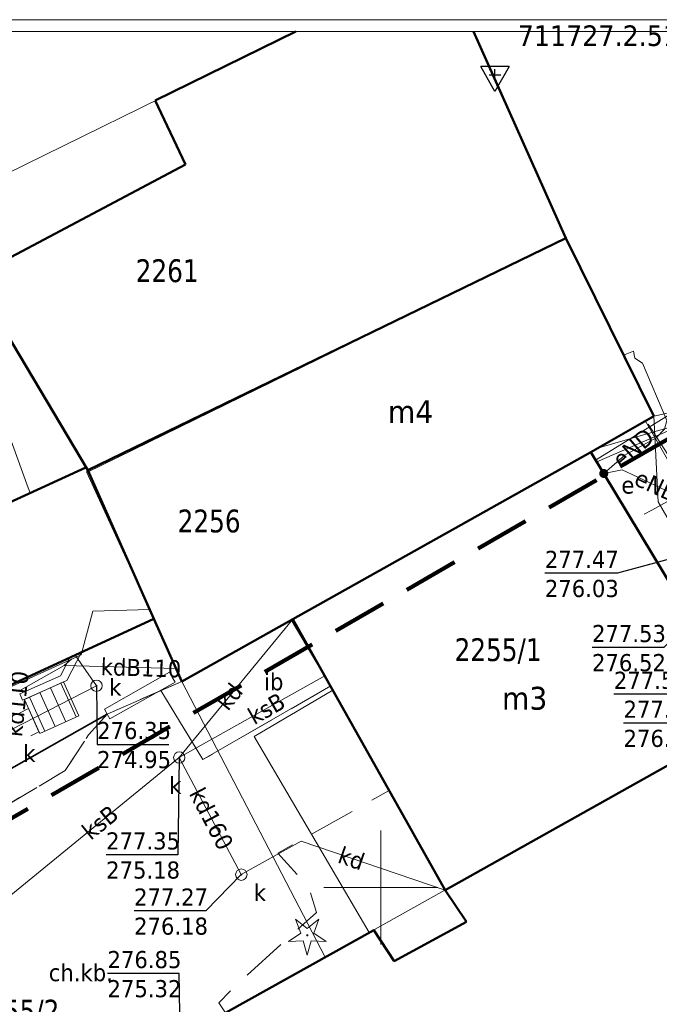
# Model space of a CAD drawing. Header units: metres. Extents: x 7555073 to 7555217, y 5506384 to 5506588.
# Tile 31 of 32: x 7555134 to 7555162, y 5506545 to 5506588. Entities that reach past the tile are written whole.
import ezdxf
from ezdxf.enums import TextEntityAlignment as Align

# ---------------------------------------------------------------- set-up
doc = ezdxf.new("R2010")
doc.units = ezdxf.units.M
doc.header["$LTSCALE"] = 2
doc.header["$MEASUREMENT"] = 0
for name, pattern in [('1.0_0.5', [1.5, 1, -0.5]), ('219-500', [0]), ('4', [1.8, 1.2, -0.6])]:
    doc.linetypes.add(name, pattern=pattern)
doc.layers.get('0').update_dxf_attribs({"color": 2, "linetype": 'CONTINUOUS', "lineweight": 5})
for name, color, linetype in [('211-numer działki ewidencyjnej', 7, 'CONTINUOUS'), ('218-kontur użytku gruntowego', 7, 'CONTINUOUS'), ('219-działka ewidencyjna', 7, 'CONTINUOUS'), ('312-budynek ewidencyjny', 7, 'CONTINUOUS'), ('312-oznaczenie budynku ewidencyjnego-Atr117', 7, 'CONTINUOUS'), ('352-schody', 7, 'CONTINUOUS'), ('chodnik', 7, 'CONTINUOUS'), ('chodnik-Atr17', 7, 'CONTINUOUS'), ('drzewo iglaste', 7, 'CONTINUOUS'), ('elektroenergetyczne urządzenie techniczne', 7, 'CONTINUOUS'), ('elektroenergetyczne urządzenie techniczne-Atr17', 7, 'CONTINUOUS'), ('inna budowla', 7, 'CONTINUOUS'), ('inna budowla-Atr17', 7, 'CONTINUOUS'), ('Obszar opracowania', 7, 'CONTINUOUS'), ('ogrodzenie trwałe', 7, 'CONTINUOUS'), ('Prezentacja użytków', 7, 'CONTINUOUS'), ('przewód elektroenergetyczny podziemny', 7, 'CONTINUOUS'), ('przewód elektroenergetyczny podziemny-Atr1', 7, 'CONTINUOUS'), ('przewód gazowy', 7, 'CONTINUOUS'), ('przewód kanalizacyjny', 7, 'CONTINUOUS'), ('przewód kanalizacyjny-Atr1', 7, 'CONTINUOUS'), ('przewód wodociągowy', 7, 'CONTINUOUS'), ('Ramki i opis wydruku', 7, 'CONTINUOUS'), ('rzedna', 7, 'CONTINUOUS'), ('rzedna-Atr2', 7, 'CONTINUOUS'), ('rzedna-Atr3', 7, 'CONTINUOUS'), ('schody w ciągu komunikacyjnym', 7, 'CONTINUOUS'), ('Szczegółowa osnowa geodezyjna wysokościowa', 7, 'CONTINUOUS'), ('Szczegółowa osnowa geodezyjna wysokościowa-Atr103', 7, 'CONTINUOUS'), ('trawnik', 7, 'CONTINUOUS'), ('Wstawianie ramki sekcyjnej z opisem', 7, 'CONTINUOUS'), ('właz do komory lub kanału - okrągły', 7, 'CONTINUOUS'), ('właz do komory lub kanału - okrągły-Atr17', 7, 'CONTINUOUS'), ('ściana oporowa (linia)', 7, 'CONTINUOUS')]:
    doc.layers.add(name, color=color, linetype=linetype)
doc.styles.get("Standard").update_dxf_attribs({"font": 'verdana.ttf', "width": 0.75})
doc.linetypes.add('902-500', pattern='A,3.75,0,[1,ksztalty.shx,S=0.5,R=0,X=0,Y=0],3.75', length=7.5)
doc.linetypes.add('otdn_500', pattern='A,5,0,[21,ksztalty.shx,S=0.5,R=0,X=0,Y=0]', length=5)

# ---------------------------------------------------------------- blocks, each defined once
blk = doc.blocks.new('US25')
at = {"linetype": 'Continuous', "lineweight": 0}
h = blk.add_hatch(color=0, dxfattribs=at)
edge = h.paths.add_edge_path()
edge.add_arc((0, 0), 0.2, 0, 360)
blk = doc.blocks.new('US22')
at = {"color": 0, "linetype": 'Continuous', "lineweight": 13}
blk.add_circle((0, 0), 0.25, dxfattribs=at)
blk = doc.blocks.new('PW01')
at = {"linetype": 'Continuous', "lineweight": 13}
h = blk.add_hatch(color=0, dxfattribs=at)
edge = h.paths.add_edge_path()
edge.add_arc((0, 0), 0.045, 0, 360)
blk = doc.blocks.new('OP011')
at = {"linetype": 'Continuous', "lineweight": 13}
h = blk.add_hatch(color=0, dxfattribs=at)
edge = h.paths.add_edge_path()
edge.add_arc((0, 0), 0.05, 0, 360)
at = {"color": 0, "linetype": 'Continuous', "lineweight": 13}
for p, q in [((-0.283, 0.093), (-0.512, 0.706)), ((-0.512, 0.706), (0, 0.299)), ((0, 0.299), (0.512, 0.706)), ((0.512, 0.706), (0.283, 0.093)), ((-0.828, -0.268), (-0.283, 0.093)), ((0.283, 0.093), (0.828, -0.268)), ((-0.175, -0.24), (-0.828, -0.268)), ((0, -0.87), (-0.175, -0.24)), ((0.175, -0.24), (0, -0.87)), ((0.828, -0.268), (0.175, -0.24))]:
    blk.add_line(p, q, dxfattribs=at)
blk = doc.blocks.new('OSSH')
at = {"color": 0}
for p, q in [((0, -0.721), (-0.624, 0.362)), ((0.626, 0.362), (-0.624, 0.362)), ((-0.25, 0), (0.25, 0)), ((0.626, 0.362), (0, -0.721)), ((0, -0.25), (0, 0.25))]:
    blk.add_line(p, q, dxfattribs=at)

msp = doc.modelspace()

# ---------------------------------------------------------------- linework, layer by layer
at = {"layer": '218-kontur użytku gruntowego', "color": 7, "linetype": 'Continuous', "lineweight": 18, "flags": 128}
for points in [[(7555158.1, 5506578.46), (7555154.058, 5506587.51)], [(7555161.96, 5506570.65), (7555158.1, 5506578.46)], [(7555171.93, 5506572.85), (7555161.96, 5506570.65)], [(7555162.16, 5506566.9), (7555161.96, 5506570.65)], [(7555161.96, 5506570.65), (7555162.16, 5506566.9)], [(7555167.04, 5506558.45), (7555162.16, 5506566.9)], [(7555162.16, 5506566.9), (7555167.04, 5506558.45)], [(7555141.27, 5506559.03), (7555138, 5506557.6)], [(7555138, 5506557.6), (7555141.27, 5506559.03)], [(7555147.56, 5506546.94), (7555141.27, 5506559.03)], [(7555141.27, 5506559.03), (7555147.56, 5506546.94)], [(7555138, 5506557.6), (7555127.41, 5506551.61)], [(7555127.41, 5506551.61), (7555138, 5506557.6)], [(7555166.25, 5506557.4), (7555149.49, 5506548.02)], [(7555149.49, 5506548.02), (7555166.25, 5506557.4)], [(7555149.49, 5506548.02), (7555147.56, 5506546.94)], [(7555147.56, 5506546.94), (7555149.49, 5506548.02)], [(7555147.56, 5506546.94), (7555143.19, 5506544.5)], [(7555143.19, 5506544.5), (7555147.56, 5506546.94)]]:
    msp.add_lwpolyline(points, dxfattribs=at)
at = {"layer": '219-działka ewidencyjna', "color": 7, "linetype": '219-500', "lineweight": 18, "flags": 128}
for points in [[(7555146.278, 5506587.51), (7555130.15, 5506579.6)], [(7555154.058, 5506587.51), (7555158.1, 5506578.46)], [(7555130.15, 5506579.6), (7555134.54, 5506567.51)], [(7555158.1, 5506578.46), (7555137.11, 5506568.19)], [(7555158.1, 5506578.46), (7555161.96, 5506570.65)], [(7555171.93, 5506572.85), (7555161.96, 5506570.65)], [(7555161.96, 5506570.65), (7555159.2, 5506569.08)], [(7555161.96, 5506570.65), (7555162.16, 5506566.9)], [(7555159.2, 5506569.08), (7555146.07, 5506561.72)], [(7555134.62, 5506567.29), (7555137.09, 5506568.42)], [(7555137.11, 5506568.19), (7555137.09, 5506568.42)], [(7555137.11, 5506568.19), (7555139.85, 5506562.18)], [(7555118.68, 5506559.97), (7555134.62, 5506567.29)], [(7555134.54, 5506567.51), (7555134.62, 5506567.29)], [(7555162.16, 5506566.9), (7555167.04, 5506558.45)], [(7555137.37, 5506562.1), (7555136.86, 5506560.2)], [(7555139.85, 5506562.18), (7555137.37, 5506562.1)], [(7555139.85, 5506562.18), (7555141.27, 5506559.03)], [(7555141.27, 5506559.03), (7555146.07, 5506561.72)], [(7555146.07, 5506561.72), (7555147.89, 5506558.64)], [(7555136.86, 5506560.2), (7555121.83, 5506553.37)], [(7555141.27, 5506559.03), (7555138, 5506557.6)], [(7555144.44, 5506556.61), (7555147.89, 5506558.64)], [(7555127.41, 5506551.61), (7555138, 5506557.6)], [(7555166.25, 5506557.4), (7555149.49, 5506548.02)], [(7555144.44, 5506556.61), (7555149.49, 5506548.02)], [(7555147.56, 5506546.94), (7555149.49, 5506548.02)], [(7555147.56, 5506546.94), (7555143.19, 5506544.5)]]:
    msp.add_lwpolyline(points, dxfattribs=at)
at = {"layer": '312-budynek ewidencyjny', "color": 7, "linetype": 'Continuous', "lineweight": 50, "flags": 128}
for points in [[(7555140.11, 5506584.49), (7555146.273, 5506587.51)], [(7555154.058, 5506587.51), (7555158.1, 5506578.46)], [(7555141.43, 5506581.68), (7555140.11, 5506584.49)], [(7555132.58, 5506576.99), (7555141.43, 5506581.68)], [(7555158.1, 5506578.46), (7555137.15, 5506568.28)], [(7555137.15, 5506568.28), (7555158.1, 5506578.46)], [(7555158.1, 5506578.46), (7555161.96, 5506570.65)], [(7555137.15, 5506568.28), (7555133.55, 5506574.34)], [(7555161.96, 5506570.65), (7555159.2, 5506569.08)], [(7555159.2, 5506569.08), (7555146.14, 5506561.76)], [(7555146.14, 5506561.76), (7555159.2, 5506569.08)], [(7555159.2, 5506569.08), (7555166.25, 5506557.4)], [(7555118.55, 5506559.91), (7555137.07, 5506568.41)], [(7555137.07, 5506568.41), (7555137.15, 5506568.28)], [(7555137.15, 5506568.28), (7555140.05, 5506561.77)], [(7555140.05, 5506561.77), (7555137.15, 5506568.28)], [(7555140.05, 5506561.77), (7555121.83, 5506553.37)], [(7555141.27, 5506559.03), (7555140.05, 5506561.77)], [(7555146.14, 5506561.76), (7555141.27, 5506559.03)], [(7555152.81, 5506549.88), (7555146.14, 5506561.76)], [(7555152.81, 5506549.88), (7555166.25, 5506557.4)], [(7555166.25, 5506557.4), (7555152.81, 5506549.88)], [(7555153.75, 5506548.49), (7555152.81, 5506549.88)], [(7555150.58, 5506546.76), (7555153.75, 5506548.49)], [(7555143.19, 5506544.5), (7555149.69, 5506548.13)], [(7555149.69, 5506548.13), (7555150.58, 5506546.76)]]:
    msp.add_lwpolyline(points, dxfattribs=at)
at = {"layer": '352-schody', "color": 7, "linetype": 'Continuous', "lineweight": 18, "flags": 128}
msp.add_lwpolyline([(7555136.36, 5506560.07), (7555135.95, 5506559.28), (7555134.17, 5506558.48), (7555134.29, 5506558.2), (7555136.23, 5506559.07), (7555136.88, 5506560.31)], close=True, dxfattribs=at)
msp.add_lwpolyline([(7555136.36, 5506560.07), (7555135.95, 5506559.28), (7555134.17, 5506558.48), (7555134.29, 5506558.2), (7555136.23, 5506559.07), (7555136.88, 5506560.31)], close=True, dxfattribs=at)
at = {"layer": 'chodnik', "color": 7, "linetype": '1.0_0.5', "lineweight": 18, "flags": 128}
for points in [[(7555188.19, 5506532.04), (7555186.61, 5506526.48), (7555186.66, 5506526.3), (7555186.51, 5506526.19), (7555185.4, 5506528.16), (7555184.84, 5506529.16), (7555183.07, 5506532.3), (7555181.4, 5506535.24), (7555180.79, 5506536.32), (7555180.21, 5506537.38), (7555178.19, 5506540.96), (7555176.58, 5506543.84), (7555174.99, 5506546.6), (7555173.33, 5506549.57), (7555171.72, 5506552.38), (7555170.24, 5506554.99), (7555171.43, 5506559.16), (7555171.96, 5506560.9), (7555172.15, 5506561.01), (7555170.39, 5506564.11), (7555170.19, 5506564.01), (7555169.22, 5506563.46), (7555166.06, 5506568.91), (7555161.88, 5506566.53), (7555161.01, 5506566.08), (7555166.25, 5506557.4), (7555166.95, 5506556.19), (7555167.42, 5506556.49), (7555167.97, 5506555.55), (7555167.49, 5506555.26), (7555168.2, 5506554.03), (7555168.95, 5506554.46), (7555169.47, 5506553.59), (7555168.71, 5506553.14), (7555171.52, 5506548.29), (7555172.16, 5506548.67), (7555172.64, 5506547.84), (7555171.99, 5506547.47), (7555172.86, 5506545.96), (7555173.5, 5506546.33), (7555174, 5506545.47), (7555173.36, 5506545.1), (7555181.57, 5506530.89), (7555181.44, 5506530.81), (7555187.45, 5506520.54), (7555188.83, 5506521.58), (7555189.9, 5506523.03), (7555190.05, 5506523.27), (7555190.56, 5506524.68), (7555190.73, 5506526.01), (7555190.5, 5506528.07), (7555189.84, 5506529.58), (7555188.85, 5506531.31), (7555188.9, 5506531.34), (7555188.42, 5506532.19)], [(7555147.8, 5506558.83), (7555142.2, 5506555.6), (7555140.35, 5506558.63), (7555138, 5506557.6), (7555137.18, 5506556.68), (7555136.16, 5506555.12), (7555130.52, 5506551.77), (7555129.71, 5506551.27), (7555129.17, 5506550.6), (7555128.95, 5506549.94), (7555129, 5506549.11), (7555129.25, 5506548.39), (7555129.66, 5506548.11), (7555131.06, 5506548.07), (7555131.86, 5506547.88), (7555132.13, 5506547.24), (7555132.15, 5506546.63), (7555131.31, 5506546.15), (7555129.72, 5506545.85), (7555128.47, 5506545.44), (7555127.44, 5506544.68), (7555128.2, 5506543.13), (7555129.95, 5506544.08), (7555131.58, 5506544.44), (7555131.61, 5506543.14), (7555132.12, 5506541.33), (7555132.55, 5506539.83), (7555132.98, 5506539.04), (7555136.59, 5506541), (7555135.95, 5506542.17), (7555136.16, 5506542.52), (7555138.83, 5506544.13), (7555139.48, 5506544.17), (7555140.33, 5506543.11), (7555143.19, 5506544.5), (7555142.89, 5506544.94), (7555143.56, 5506545.63), (7555147.17, 5506548.9), (7555146.85, 5506549.98), (7555145.48, 5506551.5), (7555150.36, 5506554.24)], [(7555120.4, 5506550.12), (7555121.18, 5506548.71), (7555124.67, 5506550.64), (7555127.59, 5506552.2), (7555127.26, 5506552.97), (7555130.53, 5506554.62), (7555135.01, 5506556.82), (7555134.55, 5506557.84), (7555127.1, 5506554.05), (7555125.67, 5506553.4), (7555126.02, 5506552.74), (7555124.16, 5506551.69), (7555123.95, 5506552.08)]]:
    msp.add_lwpolyline(points, close=True, dxfattribs=at)
at = {"layer": 'inna budowla', "color": 7, "linetype": 'Continuous', "lineweight": 18, "flags": 128}
msp.add_lwpolyline([(7555140.35, 5506558.63), (7555142.2, 5506555.6), (7555147.8, 5506558.83), (7555146.14, 5506561.76), (7555141.27, 5506559.03)], close=True, dxfattribs=at)
at = {"layer": 'Obszar opracowania', "color": 132, "linetype": '4', "lineweight": 200, "flags": 128}
msp.add_lwpolyline([(7555104.38, 5506536.04), (7555165.53, 5506571.36), (7555193.87, 5506521.52), (7555132.86, 5506485.46), (7555111.22, 5506511.66), (7555100.61, 5506534.05)], close=True, dxfattribs=at)
at = {"layer": 'ogrodzenie trwałe', "color": 7, "linetype": '902-500', "lineweight": 35, "flags": 128}
msp.add_lwpolyline([(7555116.85, 5506530.36), (7555114.16, 5506528.6), (7555107.56, 5506540.28), (7555114.1, 5506544.15), (7555116.2, 5506545.36), (7555122.19, 5506548.8), (7555127.41, 5506551.61), (7555138, 5506557.6)], dxfattribs=at)
at = {"layer": 'Prezentacja użytków', "color": 7, "linetype": 'Continuous', "lineweight": 18, "flags": 128}
msp.add_lwpolyline([(7555074.05, 5506384.04), (7555074.05, 5506587.51), (7555216.16, 5506587.51)], dxfattribs=at)
at = {"layer": 'przewód elektroenergetyczny podziemny', "color": 7, "linetype": 'Continuous', "lineweight": 18, "flags": 128}
for points in [[(7555182.9, 5506580), (7555182.43, 5506580.26), (7555178.04, 5506577.62), (7555177.97, 5506576.72), (7555177.35, 5506577.2), (7555172.06, 5506574.23), (7555164.99, 5506571.05), (7555159.46, 5506568.65)], [(7555159.77, 5506568.14), (7555160.7, 5506568.95), (7555162.07, 5506569.71), (7555162.43, 5506570.09), (7555162.53, 5506570.46), (7555161.46, 5506572.97), (7555161.13, 5506573.19), (7555161.07, 5506573.5), (7555160.64, 5506573.32)], [(7555159.77, 5506568.14), (7555160.57, 5506568.3), (7555161.26, 5506567.98), (7555164.3, 5506566.55)]]:
    msp.add_lwpolyline(points, dxfattribs=at)
at = {"layer": 'przewód gazowy', "color": 7, "linetype": 'Continuous', "lineweight": 18, "flags": 128}
for points in [[(7555170.43, 5506571.86), (7555164.28, 5506568.88), (7555162.84, 5506568.27), (7555161.6, 5506570.44)], [(7555170.89, 5506571.74), (7555163.09, 5506568.18), (7555161.71, 5506570.3)]]:
    msp.add_lwpolyline(points, dxfattribs=at)
at = {"layer": 'przewód kanalizacyjny', "color": 7, "linetype": 'Continuous', "lineweight": 18, "flags": 128}
for points in [[(7555168.68, 5506571.9), (7555168.39, 5506571.82), (7555159.49, 5506569.25)], [(7555146.14, 5506561.76), (7555141.16, 5506555.69)], [(7555136.6, 5506560.18), (7555137.53, 5506558.84), (7555130.54, 5506555.25)], [(7555136.12, 5506559.72), (7555136.43, 5506560)], [(7555134.09, 5506558.59), (7555136.12, 5506559.72)], [(7555136.12, 5506559.72), (7555141.02, 5506559.59)], [(7555147.54, 5506559.27), (7555141.16, 5506555.69)], [(7555141.16, 5506555.69), (7555122.61, 5506540.54), (7555115.81, 5506531.58), (7555115.15, 5506523.67)], [(7555141.16, 5506555.69), (7555143.88, 5506550.56)], [(7555143.88, 5506550.56), (7555146.5, 5506552.03), (7555152.81, 5506549.88)]]:
    msp.add_lwpolyline(points, dxfattribs=at)
at = {"layer": 'przewód wodociągowy', "color": 7, "linetype": 'Continuous', "lineweight": 18, "flags": 128}
msp.add_lwpolyline([(7555167.93, 5506573.97), (7555159.41, 5506568.73)], dxfattribs=at)
at = {"layer": 'Ramki i opis wydruku', "color": 7, "linetype": 'Continuous', "lineweight": 13, "flags": 128}
for points in [[(7555073.36, 5506383.53), (7555216.86, 5506383.53), (7555216.86, 5506588.03), (7555073.36, 5506588.03)], [(7555216.16, 5506429.04), (7555131.16, 5506429.04), (7555131.16, 5506384.04), (7555074.05, 5506384.04), (7555074.05, 5506587.51), (7555216.16, 5506587.51)]]:
    msp.add_lwpolyline(points, close=True, dxfattribs=at)
at = {"layer": 'rzedna-Atr2', "color": 7, "flags": 128}
for points in [[(7555165.18, 5506565.07), (7555160.37, 5506563.77), (7555157.187, 5506563.77)], [(7555165.04, 5506563.25), (7555162.4, 5506560.52), (7555159.254, 5506560.52)], [(7555137.53, 5506558.84), (7555137.56, 5506556.27), (7555140.706, 5506556.27)], [(7555166.59, 5506558.37), (7555163.39, 5506558.47), (7555160.212, 5506558.47)], [(7555167.84, 5506558.34), (7555163.75, 5506557.2), (7555160.636, 5506557.2)], [(7555141.16, 5506555.69), (7555141.1, 5506551.43), (7555137.954, 5506551.43)], [(7555143.88, 5506550.56), (7555142.33, 5506548.97), (7555139.179, 5506548.97)], [(7555141.22, 5506542.74), (7555141.16, 5506546.23), (7555138.014, 5506546.23)]]:
    msp.add_lwpolyline(points, dxfattribs=at)
at = {"layer": 'schody w ciągu komunikacyjnym', "color": 7, "linetype": 'Continuous', "lineweight": 18, "flags": 128}
msp.add_lwpolyline([(7555136.08, 5506559.01), (7555134.37, 5506558.24), (7555135.04, 5506556.75), (7555136.75, 5506557.52)], close=True, dxfattribs=at)
for points in [[(7555136.18, 5506557.263), (7555135.509, 5506558.753)], [(7555136.636, 5506557.469), (7555135.965, 5506558.958)], [(7555135.268, 5506556.853), (7555134.597, 5506558.342)], [(7555135.724, 5506557.058), (7555135.053, 5506558.548)]]:
    msp.add_lwpolyline(points, dxfattribs=at)
at = {"layer": 'trawnik', "color": 7, "linetype": '1.0_0.5', "lineweight": 18, "flags": 128}
msp.add_lwpolyline([(7555116.84, 5506541.97), (7555116.33, 5506541.34), (7555116.09, 5506540.59), (7555116.26, 5506539.52), (7555116.43, 5506538.52), (7555116.22, 5506537.54), (7555116.85, 5506530.36), (7555132.98, 5506539.04), (7555132.55, 5506539.83), (7555132.12, 5506541.33), (7555131.61, 5506543.14), (7555131.58, 5506544.44), (7555129.95, 5506544.08), (7555128.2, 5506543.13), (7555127.44, 5506544.68), (7555128.47, 5506545.44), (7555129.72, 5506545.85), (7555129.22, 5506546.94), (7555129.66, 5506548.11), (7555129.25, 5506548.39), (7555129, 5506549.11), (7555128.95, 5506549.94), (7555129.17, 5506550.6), (7555129.71, 5506551.27), (7555130.52, 5506551.77), (7555136.16, 5506555.12), (7555137.18, 5506556.68), (7555138, 5506557.6), (7555127.41, 5506551.61), (7555122.19, 5506548.8), (7555116.2, 5506545.36), (7555116.99, 5506544), (7555117.24, 5506543.34), (7555117.32, 5506542.68)], close=True, dxfattribs=at)
at = {"layer": 'Wstawianie ramki sekcyjnej z opisem', "color": 7, "linetype": 'Continuous', "lineweight": 13, "flags": 128}
for points in [[(7555150, 5506547.5), (7555150, 5506552.5)], [(7555147.5, 5506550), (7555152.5, 5506550)]]:
    msp.add_lwpolyline(points, dxfattribs=at)
at = {"layer": 'ściana oporowa (linia)', "color": 0, "lineweight": 18}
for p, q in [((7555137.877, 5506557.818), (7555140.727, 5506559.428)), ((7555140.727, 5506559.428), (7555140.85, 5506559.21)), ((7555137.877, 5506557.818), (7555138, 5506557.6))]:
    msp.add_line(p, q, dxfattribs=at)
at = {"layer": 'ściana oporowa (linia)', "color": 0, "linetype": 'otdn_500', "lineweight": 18}
for p, q in [((7555140.973, 5506558.992), (7555140.85, 5506559.21)), ((7555138.123, 5506557.382), (7555140.973, 5506558.992)), ((7555138.123, 5506557.382), (7555138, 5506557.6))]:
    msp.add_line(p, q, dxfattribs=at)

# ---------------------------------------------------------------- block references
at = {"layer": 'drzewo iglaste', "color": 7, "linetype": 'Continuous', "lineweight": 18}
msp.add_blockref('OP011', (7555146.77, 5506547.9), dxfattribs=at)
at = {"layer": 'elektroenergetyczne urządzenie techniczne', "color": 7, "linetype": 'Continuous', "lineweight": 18}
msp.add_blockref('US25', (7555159.77, 5506568.14), dxfattribs=at)
at = {"layer": 'rzedna', "color": 7, "linetype": 'Continuous', "lineweight": 18}
msp.add_blockref('PW01', (7555137.53, 5506558.84), dxfattribs=at)
for p, rotation in [((7555141.16, 5506555.69), 359.761), ((7555143.88, 5506550.56), 0.03)]:
    msp.add_blockref('PW01', p, dxfattribs=dict(at, rotation=rotation))
at = {"layer": 'Szczegółowa osnowa geodezyjna wysokościowa', "color": 7, "linetype": 'Continuous', "lineweight": 18}
msp.add_blockref('OSSH', (7555155, 5506585.61), dxfattribs=at)
at = {"layer": 'właz do komory lub kanału - okrągły', "color": 7, "linetype": 'Continuous', "lineweight": 18}
msp.add_blockref('US22', (7555137.53, 5506558.84), dxfattribs=at)
for p, rotation in [((7555141.16, 5506555.69), 0.005), ((7555143.88, 5506550.56), 0.058)]:
    msp.add_blockref('US22', p, dxfattribs=dict(at, rotation=rotation))

# ---------------------------------------------------------------- texts
at = {"layer": '211-numer działki ewidencyjnej', "color": 7, "linetype": 'Continuous', "lineweight": 18, "width": 0.79}
for s, p in [('2261', (7555139.25, 5506576.53)), ('2256', (7555141.09, 5506565.56)), ('2255/1', (7555153.23, 5506559.92)), ('2255/2', (7555132.09, 5506544.08))]:
    msp.add_text(s, height=1, dxfattribs=at).set_placement(p)
at = {"layer": '312-oznaczenie budynku ewidencyjnego-Atr117', "color": 7, "width": 0.9}
for s, p in [('m4', (7555151.3, 5506570.85)), ('m3', (7555156.3, 5506558.29))]:
    msp.add_text(s, height=1, dxfattribs=at).set_placement(p, align=Align.MIDDLE_CENTER)
at = {"layer": 'chodnik-Atr17', "color": 7, "width": 0.9}
msp.add_text('ch.kb.', height=0.75, dxfattribs=at).set_placement((7555135.44, 5506546.64), align=Align.TOP_LEFT)
at = {"layer": 'elektroenergetyczne urządzenie techniczne-Atr17', "color": 7, "width": 0.9}
msp.add_text('e', height=0.75, dxfattribs=at).set_placement((7555160.54, 5506567.26))
at = {"layer": 'inna budowla-Atr17', "color": 7, "width": 0.9}
msp.add_text('ib', height=0.75, dxfattribs=at).set_placement((7555144.88, 5506558.64))
at = {"layer": 'przewód elektroenergetyczny podziemny-Atr1', "color": 7, "width": 0.9}
for rotation, p in [(41.055, (7555160.31, 5506568.61)), (335.12, (7555161.2, 5506568.01))]:
    msp.add_text('eND', height=0.75, rotation=rotation, dxfattribs=at).set_placement(p, align=Align.MIDDLE_LEFT)
at = {"layer": 'przewód kanalizacyjny-Atr1', "color": 7, "width": 0.9}
for s, rotation, p in [('kdB110', 358.29, (7555137.72, 5506559.68)), ('kd110', 84.035, (7555133.89, 5506556.61)), ('kd', 51.072, (7555143, 5506557.93)), ('ksB', 29.638, (7555144.26, 5506557.43)), ('kd160', 297.718, (7555141.9, 5506554.29)), ('ksB', 38.927, (7555137.04, 5506552.33)), ('kd', 340.75, (7555148.18, 5506551.46))]:
    msp.add_text(s, height=0.75, rotation=rotation, dxfattribs=at).set_placement(p, align=Align.MIDDLE_LEFT)
at = {"layer": 'rzedna-Atr2', "color": 7, "width": 0.9}
for s, p in [('277.47', (7555157.187, 5506563.777)), ('277.53', (7555159.254, 5506560.527)), ('277.54', (7555160.212, 5506558.478)), ('277.56', (7555160.636, 5506557.208)), ('276.35', (7555137.56, 5506556.277)), ('277.35', (7555137.954, 5506551.438)), ('277.27', (7555139.179, 5506548.978)), ('276.85', (7555138.014, 5506546.238))]:
    msp.add_text(s, height=0.75, dxfattribs=at).set_placement(p, align=Align.BOTTOM_LEFT)
at = {"layer": 'rzedna-Atr3', "color": 7, "width": 0.9}
for s, p in [('276.03', (7555157.187, 5506562.502)), ('276.52', (7555159.254, 5506559.252)), ('276.56', (7555160.636, 5506555.933)), ('274.95', (7555137.56, 5506555.002)), ('275.18', (7555137.954, 5506550.162)), ('276.18', (7555139.179, 5506547.702)), ('275.32', (7555138.014, 5506544.963))]:
    msp.add_text(s, height=0.75, dxfattribs=at).set_placement(p, align=Align.BOTTOM_LEFT)
at = {"layer": 'Szczegółowa osnowa geodezyjna wysokościowa-Atr103', "color": 7, "width": 0.9}
msp.add_text('711727.2.5145', height=0.9, dxfattribs=at).set_placement((7555156, 5506586.61), align=Align.BOTTOM_LEFT)
at = {"layer": 'właz do komory lub kanału - okrągły-Atr17', "color": 7, "width": 0.9}
for p in [(7555138.09, 5506558.4), (7555134.32, 5506555.5), (7555140.72, 5506554.1), (7555144.43, 5506549.4)]:
    msp.add_text('k', height=0.75, dxfattribs=at).set_placement(p)

doc.saveas('drawing.dxf')
